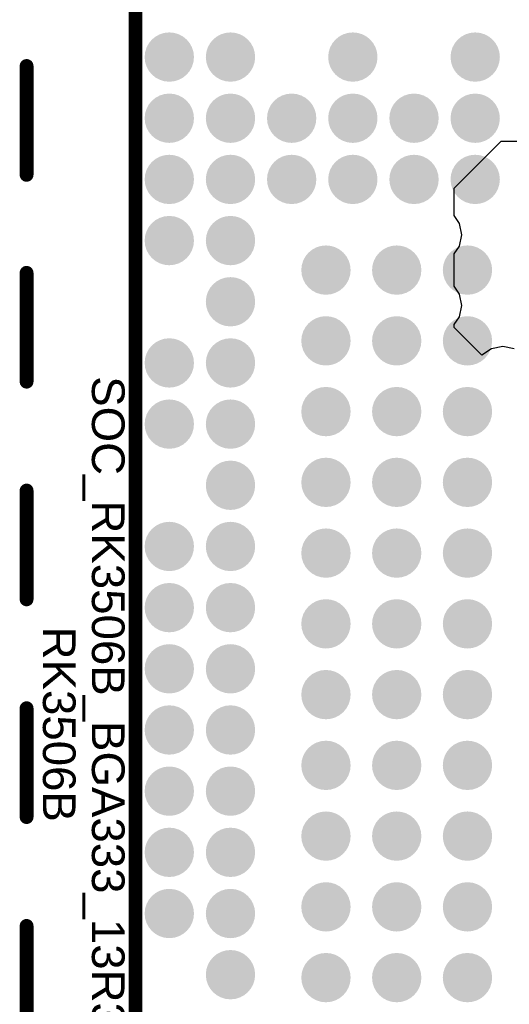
# Model space of a CAD drawing. Header units: inches. Extents: x -0.01 to 1.99, y -0.09 to 2.02.
# Tile 23 of 32: x 1.1 to 1.28, y 1.21 to 1.57. Entities that reach past the tile are written whole.
import ezdxf

# ---------------------------------------------------------------- set-up
doc = ezdxf.new("R2010")
doc.units = ezdxf.units.IN
doc.header["$MEASUREMENT"] = 0
for name, color, linetype in [('ART3', 76, 'Continuous'), ('Mechanical 9', 56, 'Continuous'), ('Top Layer', 1, 'Continuous'), ('Top Overlay', 2, 'Continuous'), ('Top Paste', 8, 'Continuous'), ('Top Solder', 216, 'Continuous')]:
    doc.layers.add(name, color=color, linetype=linetype)
doc.styles.add('Arial', font='txt', dxfattribs={"height": 0.2})

# ---------------------------------------------------------------- blocks, each defined once
blk = doc.blocks.new('BGA333_13R3X11R3X1R25_3')
at = {"layer": 'Top Layer'}
h = blk.add_hatch(color=1, dxfattribs=at)
edge = h.paths.add_edge_path()
edge.add_arc((-0.243386, -0.099567), 0.00492, 0, 360)
h = blk.add_hatch(color=1, dxfattribs=at)
edge = h.paths.add_edge_path()
edge.add_arc((-0.22126, -0.099567), 0.00492, 0, 360)
h = blk.add_hatch(color=1, dxfattribs=at)
edge = h.paths.add_edge_path()
edge.add_arc((-0.199134, -0.099567), 0.00492, 0, 360)
h = blk.add_hatch(color=1, dxfattribs=at)
edge = h.paths.add_edge_path()
edge.add_arc((-0.166339, -0.102362), 0.00492, 0, 360)
h = blk.add_hatch(color=1, dxfattribs=at)
edge = h.paths.add_edge_path()
edge.add_arc((-0.140748, -0.102362), 0.00492, 0, 360)
h = blk.add_hatch(color=1, dxfattribs=at)
edge = h.paths.add_edge_path()
edge.add_arc((-0.115157, -0.102362), 0.00492, 0, 360)
h = blk.add_hatch(color=1, dxfattribs=at)
edge = h.paths.add_edge_path()
edge.add_arc((-0.089567, -0.102362), 0.00492, 0, 360)
h = blk.add_hatch(color=1, dxfattribs=at)
edge = h.paths.add_edge_path()
edge.add_arc((-0.063976, -0.102362), 0.00492, 0, 360)
h = blk.add_hatch(color=1, dxfattribs=at)
edge = h.paths.add_edge_path()
edge.add_arc((-0.038386, -0.102362), 0.00492, 0, 360)
h = blk.add_hatch(color=1, dxfattribs=at)
edge = h.paths.add_edge_path()
edge.add_arc((-0.012795, -0.102362), 0.00492, 0, 360)
h = blk.add_hatch(color=1, dxfattribs=at)
edge = h.paths.add_edge_path()
edge.add_arc((0.012795, -0.102362), 0.00492, 0, 360)
h = blk.add_hatch(color=1, dxfattribs=at)
edge = h.paths.add_edge_path()
edge.add_arc((0.038386, -0.102362), 0.00492, 0, 360)
h = blk.add_hatch(color=1, dxfattribs=at)
edge = h.paths.add_edge_path()
edge.add_arc((0.063976, -0.102362), 0.00492, 0, 360)
h = blk.add_hatch(color=1, dxfattribs=at)
edge = h.paths.add_edge_path()
edge.add_arc((0.089567, -0.102362), 0.00492, 0, 360)
h = blk.add_hatch(color=1, dxfattribs=at)
edge = h.paths.add_edge_path()
edge.add_arc((-0.22126, -0.121693), 0.00492, 0, 360)
h = blk.add_hatch(color=1, dxfattribs=at)
edge = h.paths.add_edge_path()
edge.add_arc((-0.199134, -0.121693), 0.00492, 0, 360)
h = blk.add_hatch(color=1, dxfattribs=at)
edge = h.paths.add_edge_path()
edge.add_arc((-0.166339, -0.127953), 0.00492, 0, 360)
h = blk.add_hatch(color=1, dxfattribs=at)
edge = h.paths.add_edge_path()
edge.add_arc((-0.140748, -0.127953), 0.00492, 0, 360)
h = blk.add_hatch(color=1, dxfattribs=at)
edge = h.paths.add_edge_path()
edge.add_arc((-0.115157, -0.127953), 0.00492, 0, 360)
h = blk.add_hatch(color=1, dxfattribs=at)
edge = h.paths.add_edge_path()
edge.add_arc((-0.089567, -0.127953), 0.00492, 0, 360)
h = blk.add_hatch(color=1, dxfattribs=at)
edge = h.paths.add_edge_path()
edge.add_arc((-0.063976, -0.127953), 0.00492, 0, 360)
h = blk.add_hatch(color=1, dxfattribs=at)
edge = h.paths.add_edge_path()
edge.add_arc((-0.038386, -0.127953), 0.00492, 0, 360)
h = blk.add_hatch(color=1, dxfattribs=at)
edge = h.paths.add_edge_path()
edge.add_arc((-0.012795, -0.127953), 0.00492, 0, 360)
h = blk.add_hatch(color=1, dxfattribs=at)
edge = h.paths.add_edge_path()
edge.add_arc((0.012795, -0.127953), 0.00492, 0, 360)
h = blk.add_hatch(color=1, dxfattribs=at)
edge = h.paths.add_edge_path()
edge.add_arc((0.038386, -0.127953), 0.00492, 0, 360)
h = blk.add_hatch(color=1, dxfattribs=at)
edge = h.paths.add_edge_path()
edge.add_arc((0.063976, -0.127953), 0.00492, 0, 360)
h = blk.add_hatch(color=1, dxfattribs=at)
edge = h.paths.add_edge_path()
edge.add_arc((0.089567, -0.127953), 0.00492, 0, 360)
h = blk.add_hatch(color=1, dxfattribs=at)
edge = h.paths.add_edge_path()
edge.add_arc((-0.243386, -0.143819), 0.00492, 0, 360)
h = blk.add_hatch(color=1, dxfattribs=at)
edge = h.paths.add_edge_path()
edge.add_arc((-0.22126, -0.143819), 0.00492, 0, 360)
h = blk.add_hatch(color=1, dxfattribs=at)
edge = h.paths.add_edge_path()
edge.add_arc((-0.199134, -0.143819), 0.00492, 0, 360)
h = blk.add_hatch(color=1, dxfattribs=at)
edge = h.paths.add_edge_path()
edge.add_arc((-0.166339, -0.153543), 0.00492, 0, 360)
h = blk.add_hatch(color=1, dxfattribs=at)
edge = h.paths.add_edge_path()
edge.add_arc((-0.140748, -0.153543), 0.00492, 0, 360)
h = blk.add_hatch(color=1, dxfattribs=at)
edge = h.paths.add_edge_path()
edge.add_arc((-0.115157, -0.153543), 0.00492, 0, 360)
h = blk.add_hatch(color=1, dxfattribs=at)
edge = h.paths.add_edge_path()
edge.add_arc((-0.089567, -0.153543), 0.00492, 0, 360)
h = blk.add_hatch(color=1, dxfattribs=at)
edge = h.paths.add_edge_path()
edge.add_arc((-0.063976, -0.153543), 0.00492, 0, 360)
h = blk.add_hatch(color=1, dxfattribs=at)
edge = h.paths.add_edge_path()
edge.add_arc((-0.038386, -0.153543), 0.00492, 0, 360)
h = blk.add_hatch(color=1, dxfattribs=at)
edge = h.paths.add_edge_path()
edge.add_arc((-0.012795, -0.153543), 0.00492, 0, 360)
h = blk.add_hatch(color=1, dxfattribs=at)
edge = h.paths.add_edge_path()
edge.add_arc((0.012795, -0.153543), 0.00492, 0, 360)
h = blk.add_hatch(color=1, dxfattribs=at)
edge = h.paths.add_edge_path()
edge.add_arc((0.038386, -0.153543), 0.00492, 0, 360)
h = blk.add_hatch(color=1, dxfattribs=at)
edge = h.paths.add_edge_path()
edge.add_arc((0.063976, -0.153543), 0.00492, 0, 360)
h = blk.add_hatch(color=1, dxfattribs=at)
edge = h.paths.add_edge_path()
edge.add_arc((0.089567, -0.153543), 0.00492, 0, 360)
h = blk.add_hatch(color=1, dxfattribs=at)
edge = h.paths.add_edge_path()
edge.add_arc((-0.22126, -0.165945), 0.00492, 0, 360)
h = blk.add_hatch(color=1, dxfattribs=at)
edge = h.paths.add_edge_path()
edge.add_arc((-0.199134, -0.165945), 0.00492, 0, 360)
h = blk.add_hatch(color=1, dxfattribs=at)
edge = h.paths.add_edge_path()
edge.add_arc((-0.243386, -0.188071), 0.00492, 0, 360)
h = blk.add_hatch(color=1, dxfattribs=at)
edge = h.paths.add_edge_path()
edge.add_arc((-0.22126, -0.188071), 0.00492, 0, 360)
h = blk.add_hatch(color=1, dxfattribs=at)
edge = h.paths.add_edge_path()
edge.add_arc((-0.199134, -0.188071), 0.00492, 0, 360)
h = blk.add_hatch(color=1, dxfattribs=at)
edge = h.paths.add_edge_path()
edge.add_arc((-0.177008, -0.188071), 0.00492, 0, 360)
h = blk.add_hatch(color=1, dxfattribs=at)
edge = h.paths.add_edge_path()
edge.add_arc((-0.154882, -0.188071), 0.00492, 0, 360)
h = blk.add_hatch(color=1, dxfattribs=at)
edge = h.paths.add_edge_path()
edge.add_arc((-0.132756, -0.188071), 0.00492, 0, 360)
h = blk.add_hatch(color=1, dxfattribs=at)
edge = h.paths.add_edge_path()
edge.add_arc((-0.11063, -0.188071), 0.00492, 0, 360)
h = blk.add_hatch(color=1, dxfattribs=at)
edge = h.paths.add_edge_path()
edge.add_arc((-0.088504, -0.188071), 0.00492, 0, 360)
h = blk.add_hatch(color=1, dxfattribs=at)
edge = h.paths.add_edge_path()
edge.add_arc((-0.066378, -0.188071), 0.00492, 0, 360)
h = blk.add_hatch(color=1, dxfattribs=at)
edge = h.paths.add_edge_path()
edge.add_arc((-0.044252, -0.188071), 0.00492, 0, 360)
h = blk.add_hatch(color=1, dxfattribs=at)
edge = h.paths.add_edge_path()
edge.add_arc((-0.022126, -0.188071), 0.00492, 0, 360)
h = blk.add_hatch(color=1, dxfattribs=at)
edge = h.paths.add_edge_path()
edge.add_arc((0, -0.188071), 0.00492, 0, 360)
h = blk.add_hatch(color=1, dxfattribs=at)
edge = h.paths.add_edge_path()
edge.add_arc((0.022126, -0.188071), 0.00492, 0, 360)
h = blk.add_hatch(color=1, dxfattribs=at)
edge = h.paths.add_edge_path()
edge.add_arc((0.044252, -0.188071), 0.00492, 0, 360)
h = blk.add_hatch(color=1, dxfattribs=at)
edge = h.paths.add_edge_path()
edge.add_arc((0.066378, -0.188071), 0.00492, 0, 360)
h = blk.add_hatch(color=1, dxfattribs=at)
edge = h.paths.add_edge_path()
edge.add_arc((0.088504, -0.188071), 0.00492, 0, 360)
h = blk.add_hatch(color=1, dxfattribs=at)
edge = h.paths.add_edge_path()
edge.add_arc((-0.243386, -0.210197), 0.00492, 0, 360)
h = blk.add_hatch(color=1, dxfattribs=at)
edge = h.paths.add_edge_path()
edge.add_arc((-0.22126, -0.210197), 0.00492, 0, 360)
h = blk.add_hatch(color=1, dxfattribs=at)
edge = h.paths.add_edge_path()
edge.add_arc((-0.199134, -0.210197), 0.00492, 0, 360)
h = blk.add_hatch(color=1, dxfattribs=at)
edge = h.paths.add_edge_path()
edge.add_arc((-0.177008, -0.210197), 0.00492, 0, 360)
h = blk.add_hatch(color=1, dxfattribs=at)
edge = h.paths.add_edge_path()
edge.add_arc((-0.132756, -0.210197), 0.00492, 0, 360)
h = blk.add_hatch(color=1, dxfattribs=at)
edge = h.paths.add_edge_path()
edge.add_arc((-0.11063, -0.210197), 0.00492, 0, 360)
h = blk.add_hatch(color=1, dxfattribs=at)
edge = h.paths.add_edge_path()
edge.add_arc((-0.066378, -0.210197), 0.00492, 0, 360)
h = blk.add_hatch(color=1, dxfattribs=at)
edge = h.paths.add_edge_path()
edge.add_arc((-0.044252, -0.210197), 0.00492, 0, 360)
h = blk.add_hatch(color=1, dxfattribs=at)
edge = h.paths.add_edge_path()
edge.add_arc((-0.022126, -0.210197), 0.00492, 0, 360)
h = blk.add_hatch(color=1, dxfattribs=at)
edge = h.paths.add_edge_path()
edge.add_arc((0, -0.210197), 0.00492, 0, 360)
h = blk.add_hatch(color=1, dxfattribs=at)
edge = h.paths.add_edge_path()
edge.add_arc((0.022126, -0.210197), 0.00492, 0, 360)
h = blk.add_hatch(color=1, dxfattribs=at)
edge = h.paths.add_edge_path()
edge.add_arc((0.044252, -0.210197), 0.00492, 0, 360)
h = blk.add_hatch(color=1, dxfattribs=at)
edge = h.paths.add_edge_path()
edge.add_arc((0.066378, -0.210197), 0.00492, 0, 360)
at = {"layer": 'Top Paste'}
h = blk.add_hatch(color=8, dxfattribs=at)
edge = h.paths.add_edge_path()
edge.add_arc((-0.243386, -0.099567), 0.00492, 0, 360)
h = blk.add_hatch(color=8, dxfattribs=at)
edge = h.paths.add_edge_path()
edge.add_arc((-0.22126, -0.099567), 0.00492, 0, 360)
h = blk.add_hatch(color=8, dxfattribs=at)
edge = h.paths.add_edge_path()
edge.add_arc((-0.199134, -0.099567), 0.00492, 0, 360)
h = blk.add_hatch(color=8, dxfattribs=at)
edge = h.paths.add_edge_path()
edge.add_arc((-0.166339, -0.102362), 0.00492, 0, 360)
h = blk.add_hatch(color=8, dxfattribs=at)
edge = h.paths.add_edge_path()
edge.add_arc((-0.140748, -0.102362), 0.00492, 0, 360)
h = blk.add_hatch(color=8, dxfattribs=at)
edge = h.paths.add_edge_path()
edge.add_arc((-0.115157, -0.102362), 0.00492, 0, 360)
h = blk.add_hatch(color=8, dxfattribs=at)
edge = h.paths.add_edge_path()
edge.add_arc((-0.089567, -0.102362), 0.00492, 0, 360)
h = blk.add_hatch(color=8, dxfattribs=at)
edge = h.paths.add_edge_path()
edge.add_arc((-0.063976, -0.102362), 0.00492, 0, 360)
h = blk.add_hatch(color=8, dxfattribs=at)
edge = h.paths.add_edge_path()
edge.add_arc((-0.038386, -0.102362), 0.00492, 0, 360)
h = blk.add_hatch(color=8, dxfattribs=at)
edge = h.paths.add_edge_path()
edge.add_arc((-0.012795, -0.102362), 0.00492, 0, 360)
h = blk.add_hatch(color=8, dxfattribs=at)
edge = h.paths.add_edge_path()
edge.add_arc((0.012795, -0.102362), 0.00492, 0, 360)
h = blk.add_hatch(color=8, dxfattribs=at)
edge = h.paths.add_edge_path()
edge.add_arc((0.038386, -0.102362), 0.00492, 0, 360)
h = blk.add_hatch(color=8, dxfattribs=at)
edge = h.paths.add_edge_path()
edge.add_arc((0.063976, -0.102362), 0.00492, 0, 360)
h = blk.add_hatch(color=8, dxfattribs=at)
edge = h.paths.add_edge_path()
edge.add_arc((0.089567, -0.102362), 0.00492, 0, 360)
h = blk.add_hatch(color=8, dxfattribs=at)
edge = h.paths.add_edge_path()
edge.add_arc((-0.22126, -0.121693), 0.00492, 0, 360)
h = blk.add_hatch(color=8, dxfattribs=at)
edge = h.paths.add_edge_path()
edge.add_arc((-0.199134, -0.121693), 0.00492, 0, 360)
h = blk.add_hatch(color=8, dxfattribs=at)
edge = h.paths.add_edge_path()
edge.add_arc((-0.166339, -0.127953), 0.00492, 0, 360)
h = blk.add_hatch(color=8, dxfattribs=at)
edge = h.paths.add_edge_path()
edge.add_arc((-0.140748, -0.127953), 0.00492, 0, 360)
h = blk.add_hatch(color=8, dxfattribs=at)
edge = h.paths.add_edge_path()
edge.add_arc((-0.115157, -0.127953), 0.00492, 0, 360)
h = blk.add_hatch(color=8, dxfattribs=at)
edge = h.paths.add_edge_path()
edge.add_arc((-0.089567, -0.127953), 0.00492, 0, 360)
h = blk.add_hatch(color=8, dxfattribs=at)
edge = h.paths.add_edge_path()
edge.add_arc((-0.063976, -0.127953), 0.00492, 0, 360)
h = blk.add_hatch(color=8, dxfattribs=at)
edge = h.paths.add_edge_path()
edge.add_arc((-0.038386, -0.127953), 0.00492, 0, 360)
h = blk.add_hatch(color=8, dxfattribs=at)
edge = h.paths.add_edge_path()
edge.add_arc((-0.012795, -0.127953), 0.00492, 0, 360)
h = blk.add_hatch(color=8, dxfattribs=at)
edge = h.paths.add_edge_path()
edge.add_arc((0.012795, -0.127953), 0.00492, 0, 360)
h = blk.add_hatch(color=8, dxfattribs=at)
edge = h.paths.add_edge_path()
edge.add_arc((0.038386, -0.127953), 0.00492, 0, 360)
h = blk.add_hatch(color=8, dxfattribs=at)
edge = h.paths.add_edge_path()
edge.add_arc((0.063976, -0.127953), 0.00492, 0, 360)
h = blk.add_hatch(color=8, dxfattribs=at)
edge = h.paths.add_edge_path()
edge.add_arc((0.089567, -0.127953), 0.00492, 0, 360)
h = blk.add_hatch(color=8, dxfattribs=at)
edge = h.paths.add_edge_path()
edge.add_arc((-0.243386, -0.143819), 0.00492, 0, 360)
h = blk.add_hatch(color=8, dxfattribs=at)
edge = h.paths.add_edge_path()
edge.add_arc((-0.22126, -0.143819), 0.00492, 0, 360)
h = blk.add_hatch(color=8, dxfattribs=at)
edge = h.paths.add_edge_path()
edge.add_arc((-0.199134, -0.143819), 0.00492, 0, 360)
h = blk.add_hatch(color=8, dxfattribs=at)
edge = h.paths.add_edge_path()
edge.add_arc((-0.166339, -0.153543), 0.00492, 0, 360)
h = blk.add_hatch(color=8, dxfattribs=at)
edge = h.paths.add_edge_path()
edge.add_arc((-0.140748, -0.153543), 0.00492, 0, 360)
h = blk.add_hatch(color=8, dxfattribs=at)
edge = h.paths.add_edge_path()
edge.add_arc((-0.115157, -0.153543), 0.00492, 0, 360)
h = blk.add_hatch(color=8, dxfattribs=at)
edge = h.paths.add_edge_path()
edge.add_arc((-0.089567, -0.153543), 0.00492, 0, 360)
h = blk.add_hatch(color=8, dxfattribs=at)
edge = h.paths.add_edge_path()
edge.add_arc((-0.063976, -0.153543), 0.00492, 0, 360)
h = blk.add_hatch(color=8, dxfattribs=at)
edge = h.paths.add_edge_path()
edge.add_arc((-0.038386, -0.153543), 0.00492, 0, 360)
h = blk.add_hatch(color=8, dxfattribs=at)
edge = h.paths.add_edge_path()
edge.add_arc((-0.012795, -0.153543), 0.00492, 0, 360)
h = blk.add_hatch(color=8, dxfattribs=at)
edge = h.paths.add_edge_path()
edge.add_arc((0.012795, -0.153543), 0.00492, 0, 360)
h = blk.add_hatch(color=8, dxfattribs=at)
edge = h.paths.add_edge_path()
edge.add_arc((0.038386, -0.153543), 0.00492, 0, 360)
h = blk.add_hatch(color=8, dxfattribs=at)
edge = h.paths.add_edge_path()
edge.add_arc((0.063976, -0.153543), 0.00492, 0, 360)
h = blk.add_hatch(color=8, dxfattribs=at)
edge = h.paths.add_edge_path()
edge.add_arc((0.089567, -0.153543), 0.00492, 0, 360)
h = blk.add_hatch(color=8, dxfattribs=at)
edge = h.paths.add_edge_path()
edge.add_arc((-0.22126, -0.165945), 0.00492, 0, 360)
h = blk.add_hatch(color=8, dxfattribs=at)
edge = h.paths.add_edge_path()
edge.add_arc((-0.199134, -0.165945), 0.00492, 0, 360)
h = blk.add_hatch(color=8, dxfattribs=at)
edge = h.paths.add_edge_path()
edge.add_arc((-0.243386, -0.188071), 0.00492, 0, 360)
h = blk.add_hatch(color=8, dxfattribs=at)
edge = h.paths.add_edge_path()
edge.add_arc((-0.22126, -0.188071), 0.00492, 0, 360)
h = blk.add_hatch(color=8, dxfattribs=at)
edge = h.paths.add_edge_path()
edge.add_arc((-0.199134, -0.188071), 0.00492, 0, 360)
h = blk.add_hatch(color=8, dxfattribs=at)
edge = h.paths.add_edge_path()
edge.add_arc((-0.177008, -0.188071), 0.00492, 0, 360)
h = blk.add_hatch(color=8, dxfattribs=at)
edge = h.paths.add_edge_path()
edge.add_arc((-0.154882, -0.188071), 0.00492, 0, 360)
h = blk.add_hatch(color=8, dxfattribs=at)
edge = h.paths.add_edge_path()
edge.add_arc((-0.132756, -0.188071), 0.00492, 0, 360)
h = blk.add_hatch(color=8, dxfattribs=at)
edge = h.paths.add_edge_path()
edge.add_arc((-0.11063, -0.188071), 0.00492, 0, 360)
h = blk.add_hatch(color=8, dxfattribs=at)
edge = h.paths.add_edge_path()
edge.add_arc((-0.088504, -0.188071), 0.00492, 0, 360)
h = blk.add_hatch(color=8, dxfattribs=at)
edge = h.paths.add_edge_path()
edge.add_arc((-0.066378, -0.188071), 0.00492, 0, 360)
h = blk.add_hatch(color=8, dxfattribs=at)
edge = h.paths.add_edge_path()
edge.add_arc((-0.044252, -0.188071), 0.00492, 0, 360)
h = blk.add_hatch(color=8, dxfattribs=at)
edge = h.paths.add_edge_path()
edge.add_arc((-0.022126, -0.188071), 0.00492, 0, 360)
h = blk.add_hatch(color=8, dxfattribs=at)
edge = h.paths.add_edge_path()
edge.add_arc((0, -0.188071), 0.00492, 0, 360)
h = blk.add_hatch(color=8, dxfattribs=at)
edge = h.paths.add_edge_path()
edge.add_arc((0.022126, -0.188071), 0.00492, 0, 360)
h = blk.add_hatch(color=8, dxfattribs=at)
edge = h.paths.add_edge_path()
edge.add_arc((0.044252, -0.188071), 0.00492, 0, 360)
h = blk.add_hatch(color=8, dxfattribs=at)
edge = h.paths.add_edge_path()
edge.add_arc((0.066378, -0.188071), 0.00492, 0, 360)
h = blk.add_hatch(color=8, dxfattribs=at)
edge = h.paths.add_edge_path()
edge.add_arc((0.088504, -0.188071), 0.00492, 0, 360)
h = blk.add_hatch(color=8, dxfattribs=at)
edge = h.paths.add_edge_path()
edge.add_arc((-0.243386, -0.210197), 0.00492, 0, 360)
h = blk.add_hatch(color=8, dxfattribs=at)
edge = h.paths.add_edge_path()
edge.add_arc((-0.22126, -0.210197), 0.00492, 0, 360)
h = blk.add_hatch(color=8, dxfattribs=at)
edge = h.paths.add_edge_path()
edge.add_arc((-0.199134, -0.210197), 0.00492, 0, 360)
h = blk.add_hatch(color=8, dxfattribs=at)
edge = h.paths.add_edge_path()
edge.add_arc((-0.177008, -0.210197), 0.00492, 0, 360)
h = blk.add_hatch(color=8, dxfattribs=at)
edge = h.paths.add_edge_path()
edge.add_arc((-0.132756, -0.210197), 0.00492, 0, 360)
h = blk.add_hatch(color=8, dxfattribs=at)
edge = h.paths.add_edge_path()
edge.add_arc((-0.11063, -0.210197), 0.00492, 0, 360)
h = blk.add_hatch(color=8, dxfattribs=at)
edge = h.paths.add_edge_path()
edge.add_arc((-0.066378, -0.210197), 0.00492, 0, 360)
h = blk.add_hatch(color=8, dxfattribs=at)
edge = h.paths.add_edge_path()
edge.add_arc((-0.044252, -0.210197), 0.00492, 0, 360)
h = blk.add_hatch(color=8, dxfattribs=at)
edge = h.paths.add_edge_path()
edge.add_arc((-0.022126, -0.210197), 0.00492, 0, 360)
h = blk.add_hatch(color=8, dxfattribs=at)
edge = h.paths.add_edge_path()
edge.add_arc((0, -0.210197), 0.00492, 0, 360)
h = blk.add_hatch(color=8, dxfattribs=at)
edge = h.paths.add_edge_path()
edge.add_arc((0.022126, -0.210197), 0.00492, 0, 360)
h = blk.add_hatch(color=8, dxfattribs=at)
edge = h.paths.add_edge_path()
edge.add_arc((0.044252, -0.210197), 0.00492, 0, 360)
h = blk.add_hatch(color=8, dxfattribs=at)
edge = h.paths.add_edge_path()
edge.add_arc((0.066378, -0.210197), 0.00492, 0, 360)
at = {"layer": 'Top Solder'}
h = blk.add_hatch(color=216, dxfattribs=at)
edge = h.paths.add_edge_path()
edge.add_arc((-0.243386, -0.099567), 0.00892, 0, 360)
h = blk.add_hatch(color=216, dxfattribs=at)
edge = h.paths.add_edge_path()
edge.add_arc((-0.22126, -0.099567), 0.00892, 0, 360)
h = blk.add_hatch(color=216, dxfattribs=at)
edge = h.paths.add_edge_path()
edge.add_arc((-0.199134, -0.099567), 0.00892, 0, 360)
h = blk.add_hatch(color=216, dxfattribs=at)
edge = h.paths.add_edge_path()
edge.add_arc((-0.166339, -0.102362), 0.00892, 0, 360)
h = blk.add_hatch(color=216, dxfattribs=at)
edge = h.paths.add_edge_path()
edge.add_arc((-0.140748, -0.102362), 0.00892, 0, 360)
h = blk.add_hatch(color=216, dxfattribs=at)
edge = h.paths.add_edge_path()
edge.add_arc((-0.115157, -0.102362), 0.00892, 0, 360)
h = blk.add_hatch(color=216, dxfattribs=at)
edge = h.paths.add_edge_path()
edge.add_arc((-0.089567, -0.102362), 0.00892, 0, 360)
h = blk.add_hatch(color=216, dxfattribs=at)
edge = h.paths.add_edge_path()
edge.add_arc((-0.063976, -0.102362), 0.00892, 0, 360)
h = blk.add_hatch(color=216, dxfattribs=at)
edge = h.paths.add_edge_path()
edge.add_arc((-0.038386, -0.102362), 0.00892, 0, 360)
h = blk.add_hatch(color=216, dxfattribs=at)
edge = h.paths.add_edge_path()
edge.add_arc((-0.012795, -0.102362), 0.00892, 0, 360)
h = blk.add_hatch(color=216, dxfattribs=at)
edge = h.paths.add_edge_path()
edge.add_arc((0.012795, -0.102362), 0.00892, 0, 360)
h = blk.add_hatch(color=216, dxfattribs=at)
edge = h.paths.add_edge_path()
edge.add_arc((0.038386, -0.102362), 0.00892, 0, 360)
h = blk.add_hatch(color=216, dxfattribs=at)
edge = h.paths.add_edge_path()
edge.add_arc((0.063976, -0.102362), 0.00892, 0, 360)
h = blk.add_hatch(color=216, dxfattribs=at)
edge = h.paths.add_edge_path()
edge.add_arc((0.089567, -0.102362), 0.00892, 0, 360)
h = blk.add_hatch(color=216, dxfattribs=at)
edge = h.paths.add_edge_path()
edge.add_arc((-0.22126, -0.121693), 0.00892, 0, 360)
h = blk.add_hatch(color=216, dxfattribs=at)
edge = h.paths.add_edge_path()
edge.add_arc((-0.199134, -0.121693), 0.00892, 0, 360)
h = blk.add_hatch(color=216, dxfattribs=at)
edge = h.paths.add_edge_path()
edge.add_arc((-0.166339, -0.127953), 0.00892, 0, 360)
h = blk.add_hatch(color=216, dxfattribs=at)
edge = h.paths.add_edge_path()
edge.add_arc((-0.140748, -0.127953), 0.00892, 0, 360)
h = blk.add_hatch(color=216, dxfattribs=at)
edge = h.paths.add_edge_path()
edge.add_arc((-0.115157, -0.127953), 0.00892, 0, 360)
h = blk.add_hatch(color=216, dxfattribs=at)
edge = h.paths.add_edge_path()
edge.add_arc((-0.089567, -0.127953), 0.00892, 0, 360)
h = blk.add_hatch(color=216, dxfattribs=at)
edge = h.paths.add_edge_path()
edge.add_arc((-0.063976, -0.127953), 0.00892, 0, 360)
h = blk.add_hatch(color=216, dxfattribs=at)
edge = h.paths.add_edge_path()
edge.add_arc((-0.038386, -0.127953), 0.00892, 0, 360)
h = blk.add_hatch(color=216, dxfattribs=at)
edge = h.paths.add_edge_path()
edge.add_arc((-0.012795, -0.127953), 0.00892, 0, 360)
h = blk.add_hatch(color=216, dxfattribs=at)
edge = h.paths.add_edge_path()
edge.add_arc((0.012795, -0.127953), 0.00892, 0, 360)
h = blk.add_hatch(color=216, dxfattribs=at)
edge = h.paths.add_edge_path()
edge.add_arc((0.038386, -0.127953), 0.00892, 0, 360)
h = blk.add_hatch(color=216, dxfattribs=at)
edge = h.paths.add_edge_path()
edge.add_arc((0.063976, -0.127953), 0.00892, 0, 360)
h = blk.add_hatch(color=216, dxfattribs=at)
edge = h.paths.add_edge_path()
edge.add_arc((0.089567, -0.127953), 0.00892, 0, 360)
h = blk.add_hatch(color=216, dxfattribs=at)
edge = h.paths.add_edge_path()
edge.add_arc((-0.243386, -0.143819), 0.00892, 0, 360)
h = blk.add_hatch(color=216, dxfattribs=at)
edge = h.paths.add_edge_path()
edge.add_arc((-0.22126, -0.143819), 0.00892, 0, 360)
h = blk.add_hatch(color=216, dxfattribs=at)
edge = h.paths.add_edge_path()
edge.add_arc((-0.199134, -0.143819), 0.00892, 0, 360)
h = blk.add_hatch(color=216, dxfattribs=at)
edge = h.paths.add_edge_path()
edge.add_arc((-0.166339, -0.153543), 0.00892, 0, 360)
h = blk.add_hatch(color=216, dxfattribs=at)
edge = h.paths.add_edge_path()
edge.add_arc((-0.140748, -0.153543), 0.00892, 0, 360)
h = blk.add_hatch(color=216, dxfattribs=at)
edge = h.paths.add_edge_path()
edge.add_arc((-0.115157, -0.153543), 0.00892, 0, 360)
h = blk.add_hatch(color=216, dxfattribs=at)
edge = h.paths.add_edge_path()
edge.add_arc((-0.089567, -0.153543), 0.00892, 0, 360)
h = blk.add_hatch(color=216, dxfattribs=at)
edge = h.paths.add_edge_path()
edge.add_arc((-0.063976, -0.153543), 0.00892, 0, 360)
h = blk.add_hatch(color=216, dxfattribs=at)
edge = h.paths.add_edge_path()
edge.add_arc((-0.038386, -0.153543), 0.00892, 0, 360)
h = blk.add_hatch(color=216, dxfattribs=at)
edge = h.paths.add_edge_path()
edge.add_arc((-0.012795, -0.153543), 0.00892, 0, 360)
h = blk.add_hatch(color=216, dxfattribs=at)
edge = h.paths.add_edge_path()
edge.add_arc((0.012795, -0.153543), 0.00892, 0, 360)
h = blk.add_hatch(color=216, dxfattribs=at)
edge = h.paths.add_edge_path()
edge.add_arc((0.038386, -0.153543), 0.00892, 0, 360)
h = blk.add_hatch(color=216, dxfattribs=at)
edge = h.paths.add_edge_path()
edge.add_arc((0.063976, -0.153543), 0.00892, 0, 360)
h = blk.add_hatch(color=216, dxfattribs=at)
edge = h.paths.add_edge_path()
edge.add_arc((0.089567, -0.153543), 0.00892, 0, 360)
h = blk.add_hatch(color=216, dxfattribs=at)
edge = h.paths.add_edge_path()
edge.add_arc((-0.22126, -0.165945), 0.00892, 0, 360)
h = blk.add_hatch(color=216, dxfattribs=at)
edge = h.paths.add_edge_path()
edge.add_arc((-0.199134, -0.165945), 0.00892, 0, 360)
h = blk.add_hatch(color=216, dxfattribs=at)
edge = h.paths.add_edge_path()
edge.add_arc((-0.243386, -0.188071), 0.00892, 0, 360)
h = blk.add_hatch(color=216, dxfattribs=at)
edge = h.paths.add_edge_path()
edge.add_arc((-0.22126, -0.188071), 0.00892, 0, 360)
h = blk.add_hatch(color=216, dxfattribs=at)
edge = h.paths.add_edge_path()
edge.add_arc((-0.199134, -0.188071), 0.00892, 0, 360)
h = blk.add_hatch(color=216, dxfattribs=at)
edge = h.paths.add_edge_path()
edge.add_arc((-0.177008, -0.188071), 0.00892, 0, 360)
h = blk.add_hatch(color=216, dxfattribs=at)
edge = h.paths.add_edge_path()
edge.add_arc((-0.154882, -0.188071), 0.00892, 0, 360)
h = blk.add_hatch(color=216, dxfattribs=at)
edge = h.paths.add_edge_path()
edge.add_arc((-0.132756, -0.188071), 0.00892, 0, 360)
h = blk.add_hatch(color=216, dxfattribs=at)
edge = h.paths.add_edge_path()
edge.add_arc((-0.11063, -0.188071), 0.00892, 0, 360)
h = blk.add_hatch(color=216, dxfattribs=at)
edge = h.paths.add_edge_path()
edge.add_arc((-0.088504, -0.188071), 0.00892, 0, 360)
h = blk.add_hatch(color=216, dxfattribs=at)
edge = h.paths.add_edge_path()
edge.add_arc((-0.066378, -0.188071), 0.00892, 0, 360)
h = blk.add_hatch(color=216, dxfattribs=at)
edge = h.paths.add_edge_path()
edge.add_arc((-0.044252, -0.188071), 0.00892, 0, 360)
h = blk.add_hatch(color=216, dxfattribs=at)
edge = h.paths.add_edge_path()
edge.add_arc((-0.022126, -0.188071), 0.00892, 0, 360)
h = blk.add_hatch(color=216, dxfattribs=at)
edge = h.paths.add_edge_path()
edge.add_arc((0, -0.188071), 0.00892, 0, 360)
h = blk.add_hatch(color=216, dxfattribs=at)
edge = h.paths.add_edge_path()
edge.add_arc((0.022126, -0.188071), 0.00892, 0, 360)
h = blk.add_hatch(color=216, dxfattribs=at)
edge = h.paths.add_edge_path()
edge.add_arc((0.044252, -0.188071), 0.00892, 0, 360)
h = blk.add_hatch(color=216, dxfattribs=at)
edge = h.paths.add_edge_path()
edge.add_arc((0.066378, -0.188071), 0.00892, 0, 360)
h = blk.add_hatch(color=216, dxfattribs=at)
edge = h.paths.add_edge_path()
edge.add_arc((0.088504, -0.188071), 0.00892, 0, 360)
h = blk.add_hatch(color=216, dxfattribs=at)
edge = h.paths.add_edge_path()
edge.add_arc((-0.243386, -0.210197), 0.00892, 0, 360)
h = blk.add_hatch(color=216, dxfattribs=at)
edge = h.paths.add_edge_path()
edge.add_arc((-0.22126, -0.210197), 0.00892, 0, 360)
h = blk.add_hatch(color=216, dxfattribs=at)
edge = h.paths.add_edge_path()
edge.add_arc((-0.199134, -0.210197), 0.00892, 0, 360)
h = blk.add_hatch(color=216, dxfattribs=at)
edge = h.paths.add_edge_path()
edge.add_arc((-0.177008, -0.210197), 0.00892, 0, 360)
h = blk.add_hatch(color=216, dxfattribs=at)
edge = h.paths.add_edge_path()
edge.add_arc((-0.132756, -0.210197), 0.00892, 0, 360)
h = blk.add_hatch(color=216, dxfattribs=at)
edge = h.paths.add_edge_path()
edge.add_arc((-0.11063, -0.210197), 0.00892, 0, 360)
h = blk.add_hatch(color=216, dxfattribs=at)
edge = h.paths.add_edge_path()
edge.add_arc((-0.066378, -0.210197), 0.00892, 0, 360)
h = blk.add_hatch(color=216, dxfattribs=at)
edge = h.paths.add_edge_path()
edge.add_arc((-0.044252, -0.210197), 0.00892, 0, 360)
h = blk.add_hatch(color=216, dxfattribs=at)
edge = h.paths.add_edge_path()
edge.add_arc((-0.022126, -0.210197), 0.00892, 0, 360)
h = blk.add_hatch(color=216, dxfattribs=at)
edge = h.paths.add_edge_path()
edge.add_arc((0, -0.210197), 0.00892, 0, 360)
h = blk.add_hatch(color=216, dxfattribs=at)
edge = h.paths.add_edge_path()
edge.add_arc((0.022126, -0.210197), 0.00892, 0, 360)
h = blk.add_hatch(color=216, dxfattribs=at)
edge = h.paths.add_edge_path()
edge.add_arc((0.044252, -0.210197), 0.00892, 0, 360)
h = blk.add_hatch(color=216, dxfattribs=at)
edge = h.paths.add_edge_path()
edge.add_arc((0.066378, -0.210197), 0.00892, 0, 360)
at = {"layer": 'Top Overlay', "const_width": 0.005}
for points in [[(0.261811, -0.222441), (-0.261811, -0.222441)], [(-0.200787, -0.261811), (-0.240157, -0.261811)], [(-0.125984, -0.261811), (-0.165354, -0.261811)], [(-0.047244, -0.261811), (-0.086614, -0.261811)], [(0.031496, -0.261811), (-0.007874, -0.261811)], [(0.110236, -0.261811), (0.070866, -0.261811)]]:
    blk.add_lwpolyline(points, dxfattribs=at)
at = {"layer": 'Top Overlay', "const_width": 0.0025}
for points in [[(-0.241407, -0.261811, 1), (-0.238907, -0.261811, 1)], [(-0.202037, -0.261811, 1), (-0.199537, -0.261811, 1)], [(-0.166604, -0.261811, 1), (-0.164104, -0.261811, 1)], [(-0.127234, -0.261811, 1), (-0.124734, -0.261811, 1)], [(-0.087864, -0.261811, 1), (-0.085364, -0.261811, 1)], [(-0.048494, -0.261811, 1), (-0.045994, -0.261811, 1)], [(-0.009124, -0.261811, 1), (-0.006624, -0.261811, 1)], [(0.030246, -0.261811, 1), (0.032746, -0.261811, 1)], [(0.069616, -0.261811, 1), (0.072116, -0.261811, 1)]]:
    blk.add_lwpolyline(points, format="xyb", close=True, dxfattribs=at)
at = {"layer": 'Mechanical 9', "style": 'Arial'}
for s, p in [('SOC_RK3506B_BGA333_13R3X11R3X1R25__RK3506B', (-0.127953, -0.238189)), ('RK3506B', (-0.037402, -0.255906))]:
    blk.add_text(s, height=0.011811, dxfattribs=at).set_placement(p)

msp = doc.modelspace()

# ---------------------------------------------------------------- linework, layer by layer
at = {"layer": 'ART3'}
for p, q in [((1.257, 1.507), (1.274, 1.524)), ((1.274, 1.524), (1.43858, 1.524)), ((1.257, 1.49711), (1.257, 1.507)), ((1.25891, 1.49425), (1.257, 1.49711)), ((1.25972, 1.49016), (1.25891, 1.49425)), ((1.25891, 1.48606), (1.25972, 1.49016)), ((1.257, 1.48321), (1.25891, 1.48606)), ((1.257, 1.47152), (1.257, 1.48321)), ((1.25891, 1.46866), (1.257, 1.47152)), ((1.25972, 1.46457), (1.25891, 1.46866)), ((1.25891, 1.46047), (1.25972, 1.46457)), ((1.257, 1.45762), (1.25891, 1.46047)), ((1.257, 1.45658), (1.257, 1.45762)), ((1.26704, 1.44655), (1.257, 1.45658)), ((1.27461, 1.44968), (1.27051, 1.44887)), ((1.2787, 1.44887), (1.27461, 1.44968)), ((1.27051, 1.44887), (1.26704, 1.44655))]:
    msp.add_line(p, q, dxfattribs=at)

# ---------------------------------------------------------------- block references
at = {"rotation": 270}
msp.add_blockref('BGA333_13R3X11R3X1R25_3', (1.36417, 1.31102), dxfattribs=at)

doc.saveas('drawing.dxf')
